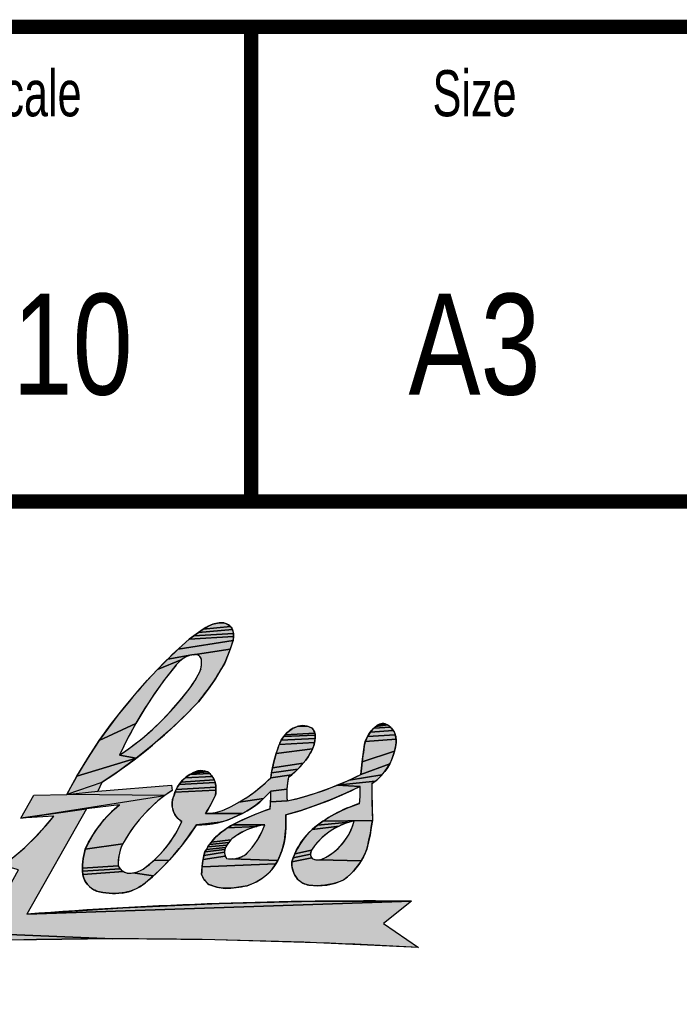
# Model space of a CAD drawing. Header units: millimetres. Extents: x -1 to 421, y -1 to 298.
# Tile 23 of 26: x 319 to 341, y 31 to 65. Entities that reach past the tile are written whole.
import ezdxf

# ---------------------------------------------------------------- set-up
doc = ezdxf.new("R2010")
doc.units = ezdxf.units.MM
doc.header["$LTSCALE"] = 23.1
doc.layers.get('0').update_dxf_attribs({"linetype": 'CONTINUOUS'})
doc.styles.get("Standard").update_dxf_attribs({"font": 'txt', "width": 0.8})
doc.styles.add('TEXTSTYLE_6', font='txt', dxfattribs={"width": 0.7})

# ---------------------------------------------------------------- blocks, each defined once
blk = doc.blocks.new('LOGO_TITLEBLOCK_BL0', base_point=(313.438, 37.196))
at = {"linetype": 'CONTINUOUS'}
for points in [[(325.932, 44.013), (325.94, 43.964), (324.563, 43.884), (324.728, 44.001), (325.904, 44.108), (325.92, 44.061)], [(325.885, 44.154), (325.904, 44.108), (324.728, 44.001), (324.894, 44.113), (325.836, 44.21), (325.862, 44.183)], [(325.535, 44.34), (325.572, 44.337), (325.609, 44.331), (325.645, 44.322), (325.681, 44.31), (325.715, 44.295), (325.748, 44.278), (325.779, 44.258), (325.809, 44.235), (325.836, 44.21), (324.894, 44.113), (325.064, 44.222), (325.115, 44.247), (325.167, 44.268), (325.22, 44.287), (325.275, 44.304), (325.33, 44.317), (325.385, 44.327), (325.441, 44.335), (325.498, 44.339)], [(325.909, 43.67), (325.823, 43.423), (324.545, 43.231), (324.492, 43.222), (323.659, 43.079), (324.025, 43.427), (325.923, 43.718)], [(325.934, 43.766), (325.923, 43.718), (324.025, 43.427), (324.402, 43.764), (325.945, 43.865), (325.941, 43.815)], [(325.944, 43.915), (325.945, 43.865), (324.402, 43.764), (324.563, 43.884), (325.94, 43.964)], [(324.653, 43.236), (324.599, 43.235), (324.545, 43.231), (325.823, 43.423), (325.731, 43.179), (325.634, 42.936), (325.472, 42.656), (325.3, 42.382), (325.117, 42.115), (324.925, 41.855), (324.723, 41.602), (324.214, 41.079), (323.684, 40.577), (323.134, 40.097), (322.563, 39.641), (321.988, 39.746), (322.379, 40.021), (322.756, 40.316), (323.118, 40.628), (323.464, 40.958), (323.794, 41.304), (324.107, 41.665), (324.402, 42.041), (324.472, 42.133), (324.539, 42.228), (324.603, 42.326), (324.661, 42.426), (324.716, 42.528), (324.767, 42.633), (324.813, 42.739), (324.822, 42.797), (324.829, 42.855), (324.833, 42.913), (324.836, 42.971), (324.836, 43.03), (324.833, 43.05), (324.828, 43.071), (324.822, 43.091), (324.813, 43.11), (324.803, 43.129), (324.791, 43.146), (324.778, 43.163), (324.763, 43.178), (324.747, 43.192), (324.73, 43.204), (324.712, 43.215), (324.693, 43.224), (324.673, 43.231)], [(323.946, 42.868), (323.564, 42.385), (323.203, 41.886), (322.864, 41.371), (322.548, 40.843), (321.285, 40.254), (321.708, 40.844), (322.155, 41.417), (322.625, 41.971), (322.958, 42.351), (323.303, 42.72), (324.152, 43.064), (324.107, 43.028), (324.065, 42.99), (324.024, 42.951), (323.984, 42.91)], [(324.197, 43.098), (324.152, 43.064), (323.303, 42.72), (323.659, 43.079), (324.492, 43.222), (324.44, 43.21), (324.388, 43.195), (324.338, 43.176), (324.29, 43.153), (324.242, 43.127)], [(322.256, 40.3), (321.988, 39.746), (322.563, 39.641), (320.513, 39.024), (320.887, 39.647), (321.285, 40.254), (322.548, 40.843)], [(328.542, 40.738), (328.584, 40.723), (328.625, 40.705), (328.664, 40.685), (328.689, 40.654), (328.71, 40.622), (328.729, 40.588), (328.744, 40.552), (328.757, 40.516), (327.735, 40.458), (327.788, 40.517), (327.845, 40.572), (327.892, 40.607), (327.941, 40.64), (327.991, 40.669), (328.044, 40.695), (328.098, 40.718), (328.153, 40.738), (328.5, 40.751)], [(328.413, 40.769), (328.456, 40.761), (328.5, 40.751), (328.153, 40.738), (328.209, 40.754), (328.266, 40.767), (328.324, 40.776), (328.368, 40.774)], [(331.416, 40.684), (331.45, 40.643), (331.481, 40.599), (330.683, 40.546), (330.742, 40.617), (330.808, 40.682), (331.379, 40.723)], [(331.339, 40.758), (331.379, 40.723), (330.808, 40.682), (330.878, 40.742), (331.288, 40.796), (331.314, 40.778)], [(331.073, 40.839), (331.104, 40.842), (331.136, 40.842), (331.168, 40.838), (331.199, 40.832), (331.23, 40.823), (331.259, 40.811), (331.288, 40.796), (330.878, 40.742), (330.953, 40.796), (330.981, 40.811), (331.011, 40.823), (331.041, 40.832)], [(328.766, 40.285), (328.756, 40.248), (328.748, 40.19), (327.53, 40.123), (327.562, 40.195), (327.599, 40.265), (328.773, 40.324)], [(328.776, 40.401), (328.776, 40.362), (328.773, 40.324), (327.599, 40.265), (327.641, 40.332), (327.686, 40.397), (328.773, 40.44)], [(328.767, 40.478), (328.773, 40.44), (327.686, 40.397), (327.735, 40.458), (328.757, 40.516)], [(331.582, 40.245), (331.579, 40.192), (331.559, 40.036), (331.527, 39.883), (330.405, 39.514), (330.455, 39.95), (330.466, 40.042), (330.484, 40.132), (330.51, 40.221), (331.58, 40.298)], [(331.564, 40.404), (331.574, 40.351), (331.58, 40.298), (330.51, 40.221), (330.543, 40.308), (330.583, 40.391), (331.549, 40.455)], [(331.508, 40.553), (331.53, 40.505), (331.549, 40.455), (330.583, 40.391), (330.63, 40.471), (330.683, 40.546), (331.481, 40.599)], [(328.599, 39.814), (328.524, 39.694), (328.443, 39.579), (328.357, 39.467), (327.291, 39.304), (327.329, 39.474), (327.374, 39.642), (327.424, 39.808), (328.683, 39.967), (328.658, 39.914), (328.63, 39.863)], [(328.737, 40.133), (328.722, 40.077), (328.704, 40.021), (328.683, 39.967), (327.424, 39.808), (327.479, 39.973), (327.502, 40.049), (327.53, 40.123), (328.748, 40.19)], [(321.975, 39.209), (321.369, 38.802), (320.165, 38.387), (320.513, 39.024), (322.563, 39.641)], [(331.425, 39.587), (331.357, 39.446), (330.355, 39.079), (330.405, 39.514), (331.527, 39.883), (331.482, 39.733)], [(328.265, 39.361), (328.167, 39.259), (327.258, 39.133), (327.291, 39.304), (328.357, 39.467)], [(331.188, 39.183), (331.088, 39.063), (329.946, 38.882), (330.355, 39.079), (331.357, 39.446), (331.278, 39.311)], [(325.232, 38.971), (325.255, 38.93), (325.275, 38.888), (324.117, 38.813), (324.185, 38.889), (324.26, 38.959), (325.206, 39.01)], [(325.147, 39.081), (325.178, 39.047), (325.206, 39.01), (324.26, 38.959), (324.34, 39.022), (324.425, 39.079), (325.114, 39.114)], [(325.078, 39.143), (325.114, 39.114), (324.425, 39.079), (324.514, 39.129), (325.04, 39.171)], [(325.004, 39.183), (325.04, 39.171), (324.514, 39.129), (324.607, 39.171), (324.93, 39.201), (324.967, 39.193)], [(324.817, 39.213), (324.855, 39.211), (324.893, 39.207), (324.93, 39.201), (324.607, 39.171), (324.703, 39.205), (324.741, 39.21), (324.779, 39.213)], [(327.845, 38.985), (327.822, 38.849), (327.805, 38.711), (327.794, 38.574), (327.23, 38.504), (327.111, 38.37), (326.984, 38.243), (326.129, 38.115), (326.366, 38.261), (326.595, 38.42), (326.816, 38.589), (327.028, 38.77), (327.23, 38.962), (327.957, 39.071)], [(328.065, 39.162), (327.957, 39.071), (327.23, 38.962), (327.258, 39.133), (328.167, 39.259)], [(330.978, 38.951), (330.86, 38.848), (329.529, 38.703), (329.946, 38.882), (331.088, 39.063)], [(321.235, 38.504), (323.789, 38.71), (323.81, 38.527), (323.56, 38.35), (320.165, 38.387)], [(325.332, 38.588), (325.332, 38.532), (323.911, 38.462), (323.951, 38.556), (325.329, 38.644)], [(325.315, 38.755), (325.323, 38.7), (325.329, 38.644), (323.951, 38.556), (323.999, 38.646), (324.055, 38.732), (325.305, 38.8)], [(325.291, 38.845), (325.305, 38.8), (324.055, 38.732), (324.117, 38.813), (325.275, 38.888)], [(329.106, 38.54), (329.529, 38.703), (330.331, 38.664), (329.832, 38.426), (329.323, 38.209), (328.807, 38.011), (328.284, 37.833), (327.754, 37.675), (327.76, 37.526), (327.76, 37.376), (327.755, 37.227), (327.745, 37.078), (327.73, 36.929), (327.709, 36.781), (327.682, 36.663), (327.65, 36.546), (327.614, 36.43), (327.573, 36.316), (327.528, 36.204), (327.479, 36.093), (325.898, 36.15), (325.963, 36.155), (326.028, 36.165), (326.092, 36.18), (326.155, 36.199), (326.216, 36.224), (326.275, 36.253), (326.331, 36.286), (326.385, 36.323), (326.488, 36.433), (326.585, 36.548), (326.676, 36.668), (326.759, 36.793), (326.836, 36.922), (326.906, 37.056), (326.969, 37.192), (327.024, 37.333), (325.909, 37.333), (326.161, 37.459), (326.417, 37.577), (326.677, 37.688), (326.94, 37.79), (327.207, 37.884), (327.219, 38.008), (327.228, 38.132), (327.801, 38.159), (328.241, 38.268), (328.676, 38.395)], [(330.734, 38.755), (330.743, 38.121), (330.76, 37.487), (329.04, 37.456), (329.238, 37.584), (329.442, 37.701), (329.651, 37.809), (329.866, 37.906), (330.085, 37.992), (330.308, 38.067), (330.321, 38.186), (330.33, 38.305), (330.335, 38.425), (330.335, 38.544), (330.331, 38.664), (329.529, 38.703), (330.86, 38.848)], [(323.32, 38.16), (323.092, 37.955), (322.876, 37.738), (322.673, 37.509), (322.483, 37.269), (322.307, 37.018), (322.146, 36.757), (322.1, 36.671), (320.801, 36.483), (320.906, 36.704), (321.024, 36.919), (321.156, 37.126), (321.3, 37.325), (321.456, 37.514), (321.623, 37.694), (321.801, 37.863), (321.988, 38.02), (320.845, 37.884), (318.566, 37.56), (323.56, 38.35)], [(325.329, 38.476), (325.323, 38.421), (325.315, 38.365), (325.236, 38.202), (325.153, 38.04), (325.066, 37.881), (324.974, 37.725), (326.254, 37.729), (326.092, 37.652), (325.942, 37.581), (325.789, 37.518), (325.632, 37.464), (325.473, 37.42), (324.653, 37.333), (324.439, 37.011), (324.211, 36.7), (323.969, 36.4), (323.714, 36.11), (323.18, 36.098), (323.352, 36.265), (323.514, 36.441), (323.665, 36.626), (323.805, 36.82), (323.933, 37.023), (324.049, 37.232), (324.153, 37.448), (324.11, 37.474), (324.069, 37.504), (324.03, 37.537), (323.994, 37.573), (323.961, 37.611), (323.931, 37.652), (323.904, 37.695), (323.88, 37.74), (323.86, 37.787), (323.844, 37.835), (323.831, 37.884), (323.821, 37.932), (323.814, 37.981), (323.81, 38.03), (323.81, 38.08), (323.813, 38.129), (323.82, 38.178), (323.83, 38.226), (323.843, 38.274), (323.859, 38.32), (323.878, 38.365), (323.911, 38.462), (325.332, 38.532)], [(326.85, 38.124), (326.71, 38.012), (326.563, 37.909), (326.411, 37.814), (326.254, 37.729), (324.974, 37.725), (325.059, 37.726), (325.144, 37.733), (325.228, 37.743), (325.311, 37.758), (325.394, 37.778), (325.475, 37.801), (325.555, 37.829), (325.634, 37.861), (325.885, 37.982), (326.129, 38.115), (326.984, 38.243)], [(327.794, 38.574), (327.79, 38.435), (327.792, 38.297), (327.801, 38.159), (327.228, 38.132), (327.232, 38.256), (327.233, 38.38), (327.23, 38.504)], [(319.707, 37.631), (318.566, 37.56), (320.845, 37.884), (318.773, 34.234), (332.114, 34.684), (331.138, 33.911), (332.353, 33.075), (328.824, 33.244), (325.292, 33.344), (321.759, 33.375), (313.691, 33.711), (317.496, 34.072), (317.837, 34.633), (318.168, 35.201), (318.486, 35.776), (317.936, 35.921), (318.326, 36.223), (318.699, 36.546), (319.055, 36.889), (319.391, 37.251)], [(324.984, 37.34), (324.818, 37.331), (324.653, 37.333), (325.473, 37.42), (325.312, 37.384), (325.148, 37.357)], [(326.618, 37.239), (326.487, 37.192), (326.359, 37.138), (326.234, 37.076), (326.114, 37.007), (325.997, 36.931), (325.885, 36.849), (325.846, 36.807), (325.174, 36.737), (325.24, 36.816), (325.309, 36.892), (325.383, 36.964), (325.464, 37.034), (325.548, 37.101), (325.634, 37.164), (325.724, 37.224), (326.751, 37.278)], [(326.887, 37.309), (326.751, 37.278), (325.724, 37.224), (325.815, 37.28), (325.909, 37.333), (327.024, 37.333)], [(329.442, 37.205), (329.287, 37.108), (329.139, 36.999), (329.001, 36.879), (328.872, 36.748), (328.753, 36.608), (328.646, 36.459), (328.066, 36.327), (328.13, 36.462), (328.202, 36.592), (328.281, 36.718), (328.367, 36.84), (328.46, 36.956), (328.559, 37.068), (328.664, 37.173), (329.605, 37.291)], [(329.773, 37.363), (329.605, 37.291), (328.664, 37.173), (328.849, 37.319), (329.947, 37.423)], [(330.124, 37.469), (329.947, 37.423), (328.849, 37.319), (329.04, 37.456), (330.76, 37.487), (330.72, 37.237), (330.674, 36.988), (330.623, 36.74), (330.566, 36.493), (330.51, 36.354), (330.445, 36.218), (330.371, 36.087), (328.906, 36.118), (328.941, 36.123), (328.975, 36.13), (329.009, 36.14), (329.155, 36.213), (329.294, 36.298), (329.426, 36.394), (329.55, 36.5), (329.664, 36.616), (329.769, 36.741), (329.864, 36.874), (329.947, 37.014), (330.018, 37.161), (330.078, 37.313)], [(322.024, 36.49), (321.995, 36.396), (321.972, 36.3), (321.955, 36.204), (321.945, 36.106), (321.94, 36.008), (321.942, 35.91), (320.701, 35.832), (320.703, 35.942), (320.712, 36.052), (320.726, 36.161), (320.745, 36.27), (320.77, 36.377), (320.801, 36.483), (322.1, 36.671), (322.059, 36.581)], [(325.651, 36.514), (325.641, 36.482), (324.951, 36.391), (325, 36.482), (325.663, 36.545)], [(325.679, 36.574), (325.663, 36.545), (325, 36.482), (325.054, 36.569), (325.708, 36.623)], [(325.74, 36.671), (325.708, 36.623), (325.054, 36.569), (325.112, 36.655), (325.774, 36.718)], [(325.809, 36.763), (325.774, 36.718), (325.112, 36.655), (325.174, 36.737), (325.846, 36.807)], [(325.832, 36.149), (325.898, 36.15), (327.479, 36.093), (327.414, 35.982), (324.85, 35.875), (324.866, 36.006), (324.888, 36.135), (325.654, 36.251), (325.667, 36.221), (325.683, 36.191), (325.702, 36.164), (325.767, 36.154)], [(325.643, 36.283), (325.654, 36.251), (324.888, 36.135), (324.917, 36.264), (325.629, 36.382), (325.63, 36.349), (325.635, 36.316)], [(325.63, 36.416), (325.629, 36.382), (324.917, 36.264), (324.951, 36.391), (325.641, 36.482), (325.634, 36.449)], [(328.639, 36.204), (328.651, 36.183), (327.96, 36.049), (328.009, 36.189), (328.61, 36.321), (328.611, 36.297), (328.615, 36.273), (328.621, 36.249), (328.629, 36.226)], [(328.61, 36.345), (328.61, 36.321), (328.009, 36.189), (328.066, 36.327), (328.646, 36.459), (328.634, 36.438), (328.625, 36.416), (328.618, 36.392), (328.613, 36.369)], [(321.981, 35.841), (322.005, 35.809), (320.703, 35.722), (320.701, 35.832), (321.942, 35.91), (321.96, 35.875)], [(323.18, 36.098), (323.714, 36.11), (323.447, 35.832), (323.167, 35.567), (322.451, 35.665), (322.504, 35.676), (322.557, 35.69), (322.609, 35.706), (322.661, 35.725), (322.711, 35.747), (322.76, 35.771), (322.808, 35.797), (322.998, 35.942)], [(327.342, 35.875), (327.262, 35.775), (327.174, 35.68), (327.081, 35.592), (326.981, 35.51), (326.875, 35.436), (326.765, 35.37), (326.65, 35.312), (326.531, 35.263), (326.409, 35.222), (326.26, 35.192), (326.109, 35.168), (325.959, 35.15), (325.807, 35.137), (325.655, 35.131), (325.572, 35.138), (325.489, 35.15), (325.406, 35.165), (325.325, 35.185), (325.244, 35.208), (325.165, 35.236), (325.087, 35.267), (325.049, 35.296), (325.013, 35.329), (324.98, 35.363), (324.949, 35.4), (324.92, 35.439), (324.895, 35.48), (324.872, 35.523), (324.852, 35.567), (324.836, 35.612), (324.84, 35.744), (324.85, 35.875), (327.414, 35.982)], [(328.87, 36.117), (328.906, 36.118), (330.371, 36.087), (330.289, 35.961), (330.198, 35.841), (330.099, 35.727), (329.993, 35.62), (329.88, 35.521), (329.761, 35.429), (329.635, 35.373), (329.506, 35.326), (329.373, 35.287), (329.239, 35.258), (329.103, 35.237), (328.966, 35.225), (328.828, 35.223), (328.691, 35.23), (328.554, 35.246), (328.51, 35.253), (328.466, 35.264), (328.424, 35.278), (328.382, 35.294), (328.341, 35.314), (328.302, 35.336), (328.265, 35.361), (328.23, 35.388), (328.196, 35.418), (328.164, 35.45), (328.124, 35.501), (328.088, 35.555), (328.056, 35.611), (328.029, 35.669), (328.005, 35.73), (327.987, 35.792), (327.973, 35.855), (327.964, 35.919), (327.96, 35.984), (327.96, 36.049), (328.651, 36.183), (328.664, 36.164), (328.697, 36.149), (328.73, 36.137), (328.764, 36.128), (328.799, 36.121), (328.835, 36.118)], [(322.094, 35.73), (322.128, 35.709), (320.712, 35.612), (320.703, 35.722), (322.005, 35.809), (322.032, 35.78), (322.062, 35.753)], [(322.357, 35.653), (322.397, 35.657), (322.451, 35.665), (323.167, 35.567), (322.876, 35.314), (322.798, 35.255), (322.717, 35.2), (322.632, 35.151), (322.545, 35.107), (322.455, 35.068), (322.363, 35.034), (322.269, 35.007), (322.174, 34.985), (322.078, 34.969), (321.966, 34.958), (321.854, 34.953), (321.742, 34.953), (321.63, 34.959), (321.518, 34.971), (321.407, 34.987), (321.297, 35.009), (321.188, 35.037), (321.129, 35.063), (321.072, 35.094), (321.018, 35.13), (320.967, 35.171), (320.919, 35.215), (320.876, 35.263), (320.837, 35.315), (320.802, 35.37), (320.772, 35.427), (320.746, 35.487), (320.726, 35.549), (320.712, 35.612), (322.128, 35.709), (322.163, 35.691), (322.2, 35.676), (322.239, 35.665), (322.278, 35.658), (322.317, 35.654)], [(328.776, 34.682), (332.114, 34.684), (318.773, 34.234), (322.103, 34.457), (325.438, 34.606)], [(318.226, 33.337), (317.04, 31.131), (315.695, 31.11), (317.017, 33.293), (309.892, 33.298), (313.691, 33.711), (321.759, 33.375)]]:
    blk.add_hatch(color=2, dxfattribs=at).paths.add_polyline_path(points)
at = {"color": 2, "linetype": 'CONTINUOUS'}
for p, q in [((321.369, 38.802), (321.235, 38.504)), ((321.235, 38.504), (323.789, 38.71)), ((323.789, 38.71), (323.81, 38.527)), ((318.566, 37.56), (319.021, 38.365)), ((319.021, 38.365), (320.165, 38.387)), ((321.988, 38.02), (320.845, 37.884)), ((319.707, 37.631), (318.566, 37.56)), ((320.845, 37.884), (318.773, 34.234)), ((332.114, 34.684), (331.138, 33.911)), ((331.138, 33.911), (332.353, 33.075))]:
    blk.add_line(p, q, dxfattribs=at)
for points in [[(325.932, 44.013), (325.94, 43.964), (324.563, 43.884), (324.728, 44.001), (325.904, 44.108), (325.92, 44.061), (325.932, 44.013)], [(325.885, 44.154), (325.904, 44.108), (324.728, 44.001), (324.894, 44.113), (325.836, 44.21), (325.862, 44.183), (325.885, 44.154)], [(325.535, 44.34), (325.572, 44.337), (325.609, 44.331), (325.645, 44.322), (325.681, 44.31), (325.715, 44.295), (325.748, 44.278), (325.779, 44.258), (325.809, 44.235), (325.836, 44.21), (324.894, 44.113), (325.064, 44.222), (325.115, 44.247), (325.167, 44.268), (325.22, 44.287), (325.275, 44.304), (325.33, 44.317), (325.385, 44.327), (325.441, 44.335), (325.498, 44.339), (325.535, 44.34)], [(325.909, 43.67), (325.823, 43.423), (324.545, 43.231), (324.492, 43.222), (323.659, 43.079), (324.025, 43.427), (325.923, 43.718), (325.909, 43.67)], [(325.934, 43.766), (325.923, 43.718), (324.025, 43.427), (324.402, 43.764), (325.945, 43.865), (325.941, 43.815), (325.934, 43.766)], [(325.944, 43.915), (325.945, 43.865), (324.402, 43.764), (324.563, 43.884), (325.94, 43.964), (325.944, 43.915)], [(324.653, 43.236), (324.599, 43.235), (324.545, 43.231), (325.823, 43.423), (325.731, 43.179), (325.634, 42.936), (325.472, 42.656), (325.3, 42.382), (325.117, 42.115), (324.925, 41.855), (324.723, 41.602), (324.214, 41.079), (323.684, 40.577), (323.134, 40.097), (322.563, 39.641), (321.988, 39.746), (322.379, 40.021), (322.756, 40.316), (323.118, 40.628), (323.464, 40.958), (323.794, 41.304), (324.107, 41.665), (324.402, 42.041), (324.472, 42.133), (324.539, 42.228), (324.603, 42.326), (324.661, 42.426), (324.716, 42.528), (324.767, 42.633), (324.813, 42.739), (324.822, 42.797), (324.829, 42.855), (324.833, 42.913), (324.836, 42.971), (324.836, 43.03), (324.833, 43.05), (324.828, 43.071), (324.822, 43.091), (324.813, 43.11), (324.803, 43.129), (324.791, 43.146), (324.778, 43.163), (324.763, 43.178), (324.747, 43.192), (324.73, 43.204), (324.712, 43.215), (324.693, 43.224), (324.673, 43.231), (324.653, 43.236)], [(323.946, 42.868), (323.564, 42.385), (323.203, 41.886), (322.864, 41.371), (322.548, 40.843), (321.285, 40.254), (321.708, 40.844), (322.155, 41.417), (322.625, 41.971), (322.958, 42.351), (323.303, 42.72), (324.152, 43.064), (324.107, 43.028), (324.065, 42.99), (324.024, 42.951), (323.984, 42.91), (323.946, 42.868)], [(324.197, 43.098), (324.152, 43.064), (323.303, 42.72), (323.659, 43.079), (324.492, 43.222), (324.44, 43.21), (324.388, 43.195), (324.338, 43.176), (324.29, 43.153), (324.242, 43.127), (324.197, 43.098)], [(322.256, 40.3), (321.988, 39.746), (322.563, 39.641), (320.513, 39.024), (320.887, 39.647), (321.285, 40.254), (322.548, 40.843), (322.256, 40.3)], [(328.542, 40.738), (328.584, 40.723), (328.625, 40.705), (328.664, 40.685), (328.689, 40.654), (328.71, 40.622), (328.729, 40.588), (328.744, 40.552), (328.757, 40.516), (327.735, 40.458), (327.788, 40.517), (327.845, 40.572), (327.892, 40.607), (327.941, 40.64), (327.991, 40.669), (328.044, 40.695), (328.098, 40.718), (328.153, 40.738), (328.5, 40.751), (328.542, 40.738)], [(328.413, 40.769), (328.456, 40.761), (328.5, 40.751), (328.153, 40.738), (328.209, 40.754), (328.266, 40.767), (328.324, 40.776), (328.368, 40.774), (328.413, 40.769)], [(331.416, 40.684), (331.45, 40.643), (331.481, 40.599), (330.683, 40.546), (330.742, 40.617), (330.808, 40.682), (331.379, 40.723), (331.416, 40.684)], [(331.339, 40.758), (331.379, 40.723), (330.808, 40.682), (330.878, 40.742), (331.288, 40.796), (331.314, 40.778), (331.339, 40.758)], [(331.073, 40.839), (331.104, 40.842), (331.136, 40.842), (331.168, 40.838), (331.199, 40.832), (331.23, 40.823), (331.259, 40.811), (331.288, 40.796), (330.878, 40.742), (330.953, 40.796), (330.981, 40.811), (331.011, 40.823), (331.041, 40.832), (331.073, 40.839)], [(328.766, 40.285), (328.756, 40.248), (328.748, 40.19), (327.53, 40.123), (327.562, 40.195), (327.599, 40.265), (328.773, 40.324), (328.766, 40.285)], [(328.776, 40.401), (328.776, 40.362), (328.773, 40.324), (327.599, 40.265), (327.641, 40.332), (327.686, 40.397), (328.773, 40.44), (328.776, 40.401)], [(328.767, 40.478), (328.773, 40.44), (327.686, 40.397), (327.735, 40.458), (328.757, 40.516), (328.767, 40.478)], [(331.582, 40.245), (331.579, 40.192), (331.559, 40.036), (331.527, 39.883), (330.405, 39.514), (330.455, 39.95), (330.466, 40.042), (330.484, 40.132), (330.51, 40.221), (331.58, 40.298), (331.582, 40.245)], [(331.564, 40.404), (331.574, 40.351), (331.58, 40.298), (330.51, 40.221), (330.543, 40.308), (330.583, 40.391), (331.549, 40.455), (331.564, 40.404)], [(331.508, 40.553), (331.53, 40.505), (331.549, 40.455), (330.583, 40.391), (330.63, 40.471), (330.683, 40.546), (331.481, 40.599), (331.508, 40.553)], [(328.599, 39.814), (328.524, 39.694), (328.443, 39.579), (328.357, 39.467), (327.291, 39.304), (327.329, 39.474), (327.374, 39.642), (327.424, 39.808), (328.683, 39.967), (328.658, 39.914), (328.63, 39.863), (328.599, 39.814)], [(328.737, 40.133), (328.722, 40.077), (328.704, 40.021), (328.683, 39.967), (327.424, 39.808), (327.479, 39.973), (327.502, 40.049), (327.53, 40.123), (328.748, 40.19), (328.737, 40.133)], [(321.975, 39.209), (321.369, 38.802), (320.165, 38.387), (320.513, 39.024), (322.563, 39.641), (321.975, 39.209)], [(331.425, 39.587), (331.357, 39.446), (330.355, 39.079), (330.405, 39.514), (331.527, 39.883), (331.482, 39.733), (331.425, 39.587)], [(328.265, 39.361), (328.167, 39.259), (327.258, 39.133), (327.291, 39.304), (328.357, 39.467), (328.265, 39.361)], [(331.188, 39.183), (331.088, 39.063), (329.946, 38.882), (330.355, 39.079), (331.357, 39.446), (331.278, 39.311), (331.188, 39.183)], [(325.232, 38.971), (325.255, 38.93), (325.275, 38.888), (324.117, 38.813), (324.185, 38.889), (324.26, 38.959), (325.206, 39.01), (325.232, 38.971)], [(325.147, 39.081), (325.178, 39.047), (325.206, 39.01), (324.26, 38.959), (324.34, 39.022), (324.425, 39.079), (325.114, 39.114), (325.147, 39.081)], [(325.078, 39.143), (325.114, 39.114), (324.425, 39.079), (324.514, 39.129), (325.04, 39.171), (325.078, 39.143)], [(325.004, 39.183), (325.04, 39.171), (324.514, 39.129), (324.607, 39.171), (324.93, 39.201), (324.967, 39.193), (325.004, 39.183)], [(324.817, 39.213), (324.855, 39.211), (324.893, 39.207), (324.93, 39.201), (324.607, 39.171), (324.703, 39.205), (324.741, 39.21), (324.779, 39.213), (324.817, 39.213)], [(327.845, 38.985), (327.822, 38.849), (327.805, 38.711), (327.794, 38.574), (327.23, 38.504), (327.111, 38.37), (326.984, 38.243), (326.129, 38.115), (326.366, 38.261), (326.595, 38.42), (326.816, 38.589), (327.028, 38.77), (327.23, 38.962), (327.957, 39.071), (327.845, 38.985)], [(328.065, 39.162), (327.957, 39.071), (327.23, 38.962), (327.258, 39.133), (328.167, 39.259), (328.065, 39.162)], [(330.978, 38.951), (330.86, 38.848), (329.529, 38.703), (329.946, 38.882), (331.088, 39.063), (330.978, 38.951)], [(321.235, 38.504), (323.789, 38.71), (323.81, 38.527), (323.56, 38.35), (320.165, 38.387), (321.235, 38.504)], [(325.332, 38.588), (325.332, 38.532), (323.911, 38.462), (323.951, 38.556), (325.329, 38.644), (325.332, 38.588)], [(325.315, 38.755), (325.323, 38.7), (325.329, 38.644), (323.951, 38.556), (323.999, 38.646), (324.055, 38.732), (325.305, 38.8), (325.315, 38.755)], [(325.291, 38.845), (325.305, 38.8), (324.055, 38.732), (324.117, 38.813), (325.275, 38.888), (325.291, 38.845)], [(329.106, 38.54), (329.529, 38.703), (330.331, 38.664), (329.832, 38.426), (329.323, 38.209), (328.807, 38.011), (328.284, 37.833), (327.754, 37.675), (327.76, 37.526), (327.76, 37.376), (327.755, 37.227), (327.745, 37.078), (327.73, 36.929), (327.709, 36.781), (327.682, 36.663), (327.65, 36.546), (327.614, 36.43), (327.573, 36.316), (327.528, 36.204), (327.479, 36.093), (325.898, 36.15), (325.963, 36.155), (326.028, 36.165), (326.092, 36.18), (326.155, 36.199), (326.216, 36.224), (326.275, 36.253), (326.331, 36.286), (326.385, 36.323), (326.488, 36.433), (326.585, 36.548), (326.676, 36.668), (326.759, 36.793), (326.836, 36.922), (326.906, 37.056), (326.969, 37.192), (327.024, 37.333), (325.909, 37.333), (326.161, 37.459), (326.417, 37.577), (326.677, 37.688), (326.94, 37.79), (327.207, 37.884), (327.219, 38.008), (327.228, 38.132), (327.801, 38.159), (328.241, 38.268), (328.676, 38.395), (329.106, 38.54)], [(330.734, 38.755), (330.743, 38.121), (330.76, 37.487), (329.04, 37.456), (329.238, 37.584), (329.442, 37.701), (329.651, 37.809), (329.866, 37.906), (330.085, 37.992), (330.308, 38.067), (330.321, 38.186), (330.33, 38.305), (330.335, 38.425), (330.335, 38.544), (330.331, 38.664), (329.529, 38.703), (330.86, 38.848), (330.734, 38.755)], [(323.32, 38.16), (323.092, 37.955), (322.876, 37.738), (322.673, 37.509), (322.483, 37.269), (322.307, 37.018), (322.146, 36.757), (322.1, 36.671), (320.801, 36.483), (320.906, 36.704), (321.024, 36.919), (321.156, 37.126), (321.3, 37.325), (321.456, 37.514), (321.623, 37.694), (321.801, 37.863), (321.988, 38.02), (320.845, 37.884), (318.566, 37.56), (323.56, 38.35), (323.32, 38.16)], [(325.329, 38.476), (325.323, 38.421), (325.315, 38.365), (325.236, 38.202), (325.153, 38.04), (325.066, 37.881), (324.974, 37.725), (326.254, 37.729), (326.092, 37.652), (325.942, 37.581), (325.789, 37.518), (325.632, 37.464), (325.473, 37.42), (324.653, 37.333), (324.439, 37.011), (324.211, 36.7), (323.969, 36.4), (323.714, 36.11), (323.18, 36.098), (323.352, 36.265), (323.514, 36.441), (323.665, 36.626), (323.805, 36.82), (323.933, 37.023), (324.049, 37.232), (324.153, 37.448), (324.11, 37.474), (324.069, 37.504), (324.03, 37.537), (323.994, 37.573), (323.961, 37.611), (323.931, 37.652), (323.904, 37.695), (323.88, 37.74), (323.86, 37.787), (323.844, 37.835), (323.831, 37.884), (323.821, 37.932), (323.814, 37.981), (323.81, 38.03), (323.81, 38.08), (323.813, 38.129), (323.82, 38.178), (323.83, 38.226), (323.843, 38.274), (323.859, 38.32), (323.878, 38.365), (323.911, 38.462), (325.332, 38.532), (325.329, 38.476)], [(326.85, 38.124), (326.71, 38.012), (326.563, 37.909), (326.411, 37.814), (326.254, 37.729), (324.974, 37.725), (325.059, 37.726), (325.144, 37.733), (325.228, 37.743), (325.311, 37.758), (325.394, 37.778), (325.475, 37.801), (325.555, 37.829), (325.634, 37.861), (325.885, 37.982), (326.129, 38.115), (326.984, 38.243), (326.85, 38.124)], [(327.794, 38.574), (327.79, 38.435), (327.792, 38.297), (327.801, 38.159), (327.228, 38.132), (327.232, 38.256), (327.233, 38.38), (327.23, 38.504), (327.794, 38.574)], [(319.707, 37.631), (318.566, 37.56), (320.845, 37.884), (318.773, 34.234), (332.114, 34.684), (331.138, 33.911), (332.353, 33.075), (328.824, 33.244), (325.292, 33.344), (321.759, 33.375), (313.691, 33.711), (317.496, 34.072), (317.837, 34.633), (318.168, 35.201), (318.486, 35.776), (317.936, 35.921), (318.326, 36.223), (318.699, 36.546), (319.055, 36.889), (319.391, 37.251), (319.707, 37.631)], [(324.984, 37.34), (324.818, 37.331), (324.653, 37.333), (325.473, 37.42), (325.312, 37.384), (325.148, 37.357), (324.984, 37.34)], [(326.618, 37.239), (326.487, 37.192), (326.359, 37.138), (326.234, 37.076), (326.114, 37.007), (325.997, 36.931), (325.885, 36.849), (325.846, 36.807), (325.174, 36.737), (325.24, 36.816), (325.309, 36.892), (325.383, 36.964), (325.464, 37.034), (325.548, 37.101), (325.634, 37.164), (325.724, 37.224), (326.751, 37.278), (326.618, 37.239)], [(326.887, 37.309), (326.751, 37.278), (325.724, 37.224), (325.815, 37.28), (325.909, 37.333), (327.024, 37.333), (326.887, 37.309)], [(329.442, 37.205), (329.287, 37.108), (329.139, 36.999), (329.001, 36.879), (328.872, 36.748), (328.753, 36.608), (328.646, 36.459), (328.066, 36.327), (328.13, 36.462), (328.202, 36.592), (328.281, 36.718), (328.367, 36.84), (328.46, 36.956), (328.559, 37.068), (328.664, 37.173), (329.605, 37.291), (329.442, 37.205)], [(329.773, 37.363), (329.605, 37.291), (328.664, 37.173), (328.849, 37.319), (329.947, 37.423), (329.773, 37.363)], [(330.124, 37.469), (329.947, 37.423), (328.849, 37.319), (329.04, 37.456), (330.76, 37.487), (330.72, 37.237), (330.674, 36.988), (330.623, 36.74), (330.566, 36.493), (330.51, 36.354), (330.445, 36.218), (330.371, 36.087), (328.906, 36.118), (328.941, 36.123), (328.975, 36.13), (329.009, 36.14), (329.155, 36.213), (329.294, 36.298), (329.426, 36.394), (329.55, 36.5), (329.664, 36.616), (329.769, 36.741), (329.864, 36.874), (329.947, 37.014), (330.018, 37.161), (330.078, 37.313), (330.124, 37.469)], [(322.024, 36.49), (321.995, 36.396), (321.972, 36.3), (321.955, 36.204), (321.945, 36.106), (321.94, 36.008), (321.942, 35.91), (320.701, 35.832), (320.703, 35.942), (320.712, 36.052), (320.726, 36.161), (320.745, 36.27), (320.77, 36.377), (320.801, 36.483), (322.1, 36.671), (322.059, 36.581), (322.024, 36.49)], [(325.651, 36.514), (325.641, 36.482), (324.951, 36.391), (325, 36.482), (325.663, 36.545), (325.651, 36.514)], [(325.679, 36.574), (325.663, 36.545), (325, 36.482), (325.054, 36.569), (325.708, 36.623), (325.679, 36.574)], [(325.74, 36.671), (325.708, 36.623), (325.054, 36.569), (325.112, 36.655), (325.774, 36.718), (325.74, 36.671)], [(325.809, 36.763), (325.774, 36.718), (325.112, 36.655), (325.174, 36.737), (325.846, 36.807), (325.809, 36.763)], [(325.832, 36.149), (325.898, 36.15), (327.479, 36.093), (327.414, 35.982), (324.85, 35.875), (324.866, 36.006), (324.888, 36.135), (325.654, 36.251), (325.667, 36.221), (325.683, 36.191), (325.702, 36.164), (325.767, 36.154), (325.832, 36.149)], [(325.643, 36.283), (325.654, 36.251), (324.888, 36.135), (324.917, 36.264), (325.629, 36.382), (325.63, 36.349), (325.635, 36.316), (325.643, 36.283)], [(325.63, 36.416), (325.629, 36.382), (324.917, 36.264), (324.951, 36.391), (325.641, 36.482), (325.634, 36.449), (325.63, 36.416)], [(328.639, 36.204), (328.651, 36.183), (327.96, 36.049), (328.009, 36.189), (328.61, 36.321), (328.611, 36.297), (328.615, 36.273), (328.621, 36.249), (328.629, 36.226), (328.639, 36.204)], [(328.61, 36.345), (328.61, 36.321), (328.009, 36.189), (328.066, 36.327), (328.646, 36.459), (328.634, 36.438), (328.625, 36.416), (328.618, 36.392), (328.613, 36.369), (328.61, 36.345)], [(321.981, 35.841), (322.005, 35.809), (320.703, 35.722), (320.701, 35.832), (321.942, 35.91), (321.96, 35.875), (321.981, 35.841)], [(323.18, 36.098), (323.714, 36.11), (323.447, 35.832), (323.167, 35.567), (322.451, 35.665), (322.504, 35.676), (322.557, 35.69), (322.609, 35.706), (322.661, 35.725), (322.711, 35.747), (322.76, 35.771), (322.808, 35.797), (322.998, 35.942), (323.18, 36.098)], [(327.342, 35.875), (327.262, 35.775), (327.174, 35.68), (327.081, 35.592), (326.981, 35.51), (326.875, 35.436), (326.765, 35.37), (326.65, 35.312), (326.531, 35.263), (326.409, 35.222), (326.26, 35.192), (326.109, 35.168), (325.959, 35.15), (325.807, 35.137), (325.655, 35.131), (325.572, 35.138), (325.489, 35.15), (325.406, 35.165), (325.325, 35.185), (325.244, 35.208), (325.165, 35.236), (325.087, 35.267), (325.049, 35.296), (325.013, 35.329), (324.98, 35.363), (324.949, 35.4), (324.92, 35.439), (324.895, 35.48), (324.872, 35.523), (324.852, 35.567), (324.836, 35.612), (324.84, 35.744), (324.85, 35.875), (327.414, 35.982), (327.342, 35.875)], [(328.87, 36.117), (328.906, 36.118), (330.371, 36.087), (330.289, 35.961), (330.198, 35.841), (330.099, 35.727), (329.993, 35.62), (329.88, 35.521), (329.761, 35.429), (329.635, 35.373), (329.506, 35.326), (329.373, 35.287), (329.239, 35.258), (329.103, 35.237), (328.966, 35.225), (328.828, 35.223), (328.691, 35.23), (328.554, 35.246), (328.51, 35.253), (328.466, 35.264), (328.424, 35.278), (328.382, 35.294), (328.341, 35.314), (328.302, 35.336), (328.265, 35.361), (328.23, 35.388), (328.196, 35.418), (328.164, 35.45), (328.124, 35.501), (328.088, 35.555), (328.056, 35.611), (328.029, 35.669), (328.005, 35.73), (327.987, 35.792), (327.973, 35.855), (327.964, 35.919), (327.96, 35.984), (327.96, 36.049), (328.651, 36.183), (328.664, 36.164), (328.697, 36.149), (328.73, 36.137), (328.764, 36.128), (328.799, 36.121), (328.835, 36.118), (328.87, 36.117)], [(322.094, 35.73), (322.128, 35.709), (320.712, 35.612), (320.703, 35.722), (322.005, 35.809), (322.032, 35.78), (322.062, 35.753), (322.094, 35.73)], [(322.357, 35.653), (322.397, 35.657), (322.451, 35.665), (323.167, 35.567), (322.876, 35.314), (322.798, 35.255), (322.717, 35.2), (322.632, 35.151), (322.545, 35.107), (322.455, 35.068), (322.363, 35.034), (322.269, 35.007), (322.174, 34.985), (322.078, 34.969), (321.966, 34.958), (321.854, 34.953), (321.742, 34.953), (321.63, 34.959), (321.518, 34.971), (321.407, 34.987), (321.297, 35.009), (321.188, 35.037), (321.129, 35.063), (321.072, 35.094), (321.018, 35.13), (320.967, 35.171), (320.919, 35.215), (320.876, 35.263), (320.837, 35.315), (320.802, 35.37), (320.772, 35.427), (320.746, 35.487), (320.726, 35.549), (320.712, 35.612), (322.128, 35.709), (322.163, 35.691), (322.2, 35.676), (322.239, 35.665), (322.278, 35.658), (322.317, 35.654), (322.357, 35.653)], [(328.776, 34.682), (332.114, 34.684), (318.773, 34.234), (322.103, 34.457), (325.438, 34.606), (328.776, 34.682)], [(318.226, 33.337), (317.04, 31.131), (315.695, 31.11), (317.017, 33.293), (309.892, 33.298), (313.691, 33.711), (321.759, 33.375), (318.226, 33.337)]]:
    blk.add_lwpolyline(points, dxfattribs=at)
for centre, radius, start, end in [((329.908, 36.509), 9.109, 122.1314, 127.1955), ((325.557, 43.259), 1.082, 93.1252, 117.1229), ((325.519, 43.886), 0.454, 36.169, 92.662), ((325.304, 43.883), 0.641, 340.5967, 24.9616), ((335.477, 31.014), 16.889, 130.9773, 139.5501), ((315.068, 47.304), 11.433, 337.5384, 341.4699), ((325.007, 41.962), 1.395, 125.472, 139.5004), ((324.638, 42.468), 0.768, 88.8676, 124.9639), ((324.603, 43.008), 0.234, 5.3301, 77.7751), ((323.345, 43.002), 1.491, 349.8615, 1.0689), ((334.7, 33.95), 13.97, 140.3308, 155.4882), ((322.212, 43.802), 2.81, 321.2048, 337.7815), ((318.088, 47.112), 8.625, 320.2918, 331.0344), ((316.508, 47.923), 9.844, 303.8325, 323.3119), ((336.042, 30.126), 17.897, 138.5616, 152.5138), ((311.889, 53.566), 17.545, 302.7034, 317.0102), ((328.448, 39.823), 0.961, 97.3845, 128.8092), ((328.307, 40.035), 0.742, 61.1987, 88.6926), ((328.317, 40.384), 0.46, 342.8068, 40.8773), ((331.559, 39.87), 1.106, 123.2014, 175.8746), ((331.12, 40.516), 0.326, 47.8401, 120.8164), ((330.934, 40.252), 0.648, 354.6526, 51.3118), ((328.69, 39.644), 1.255, 132.3043, 164.782), ((332.398, 38.227), 5.22, 160.4551, 171.9108), ((327.816, 40.343), 0.945, 325.9469, 354.2362), ((616.896, 6.309), 288.409, 173.30166, 173.47583), ((329.648, 40.36), 1.938, 304.062, 355.0013), ((326.231, 41.21), 2.749, 305.9645, 329.472), ((325.075, 38.015), 1.248, 107.3563, 163.6667), ((324.805, 38.547), 0.666, 69.3677, 98.8154), ((324.686, 38.638), 0.639, 10.5309, 56.3999), ((323.412, 42.789), 5.406, 294.2633, 314.9252), ((330.751, 38.414), 2.962, 168.8796, 184.941), ((325.354, 48.953), 11.068, 282.7698, 296.8578), ((324.265, 38.56), 1.068, 349.4879, 10.5121), ((323.946, 51.462), 14.303, 285.4406, 296.5155), ((327.175, 38.489), 3.161, 352.3288, 3.162), ((383.782, 39.226), 53.05, 180.5085, 181.8785), ((326.773, 34.073), 5.35, 123.6371, 149.8864), ((324.534, 38.058), 0.725, 154.9365, 193.9191), ((319.266, 41.167), 6.666, 328.9056, 335.1456), ((324.831, 40.523), 3.136, 293.7096, 319.9167), ((323.283, 38.343), 3.95, 353.3286, 2.3329), ((324.463, 34.881), 3.997, 128.2474, 156.3791), ((331.724, 33.508), 4.775, 107.261, 129.8567), ((312.568, 43.254), 9.087, 299.974, 321.772), ((324.481, 38.026), 0.665, 192.3304, 240.4173), ((324.756, 40.271), 2.94, 267.9909, 297.0271), ((324.981, 39.359), 1.634, 269.7705, 293.5543), ((330.116, 29.235), 9.125, 108.5909, 117.4557), ((323.589, 37.435), 4.171, 350.9836, 3.3066), ((320.451, 39.091), 4.05, 305.5801, 336.0544), ((317.376, 41.946), 8.616, 309.6659, 327.6236), ((327.146, 35.007), 2.634, 118.0251, 132.0276), ((327.357, 34.967), 2.389, 98.0107, 128.0153), ((324.418, 38.274), 2.771, 315.238, 340.1306), ((330.633, 35.136), 2.387, 102.2914, 146.3388), ((328.183, 37.966), 2.005, 294.3614, 345.6303), ((318.924, 39.282), 11.972, 346.5283, 351.3741), ((326.829, 35.424), 2.112, 133.2035, 152.7567), ((330.475, 35.256), 2.637, 133.3684, 162.5134), ((323.495, 35.984), 1.555, 150.1772, 182.7233), ((326.005, 36.387), 0.376, 150.1046, 216.4364), ((326.936, 35.844), 1.454, 136.2647, 149.839), ((324.658, 37.419), 3.117, 334.8261, 348.1867), ((322.876, 35.83), 2.175, 162.5444, 185.7592), ((327.662, 35.593), 2.826, 163.5917, 179.6169), ((325.862, 37.022), 0.873, 259.4652, 306.8402), ((328.877, 36.326), 0.267, 149.9146, 217.3513), ((328.454, 37.255), 2.245, 305.5871, 340.1783), ((322.342, 36.093), 0.44, 204.5772, 277.2133), ((325.905, 36.935), 1.785, 286.3906, 331.8728), ((328.82, 36.008), 0.861, 177.2872, 220.3897), ((328.865, 36.57), 0.453, 243.6843, 288.5323), ((321.472, 35.757), 0.774, 190.8121, 248.4763), ((322.256, 36.737), 1.089, 277.4272, 300.4221), ((325.492, 35.826), 0.69, 198.0338, 234.0673), ((321.86, 36.568), 1.614, 277.7558, 309.0069), ((325.765, 36.844), 1.717, 246.73, 266.3143), ((325.563, 39.039), 3.91, 271.3566, 282.4979), ((328.644, 35.89), 0.651, 222.5857, 262.0966), ((328.862, 37.286), 2.064, 261.4303, 295.8274), ((321.805, 37.253), 2.3, 254.4422, 276.8066), ((330.551, -116.849), 151.541, 89.40884, 94.45767), ((321.932, -147.275), 180.651, 86.69313, 91.17567)]:
    blk.add_arc(centre, radius, start, end, dxfattribs=at)
for points in [[(321.235, 38.504), (320.165, 38.387), (321.369, 38.802)], [(319.021, 38.365), (320.165, 38.387), (318.566, 37.56), (323.56, 38.35)]]:
    blk.add_solid(points, dxfattribs=at)

msp = doc.modelspace()

# ---------------------------------------------------------------- linework, layer by layer
at = {"color": 2, "linetype": 'CONTINUOUS'}
for p, q in [((230.0503, 64.9983), (410.0503, 64.9983)), ((326.5503, 64.9983), (326.5503, 48.4983)), ((230.0503, 48.4983), (410.0503, 48.4983)), ((230.0503, 48.4983), (410.0503, 48.4983))]:
    msp.add_line(p, q, dxfattribs=at)
at = {"color": 7, "linetype": 'CONTINUOUS', "const_width": 0.5}
for points in [[(230.0503, 64.9983), (410.0503, 64.9983)], [(326.5503, 64.9983), (326.5503, 48.4983)], [(410.0108, 48.5473), (230.0503, 48.5473)]]:
    msp.add_lwpolyline(points, dxfattribs=at)

# ---------------------------------------------------------------- block references
at = {"color": 2, "linetype": 'CONTINUOUS'}
msp.add_blockref('LOGO_TITLEBLOCK_BL0', (313.4383, 37.1961), dxfattribs=at)

# ---------------------------------------------------------------- texts
at = {"color": 5, "linetype": 'CONTINUOUS', "char_height": 1.6, "attachment_point": 2, "line_spacing_factor": 0.9, "style": 'TEXTSTYLE_6'}
for s, insert, width in [('Scale', (318.8003, 63.4983), 5.6), ('Size', (334.3003, 63.4983), 4.48)]:
    msp.add_mtext(s, dxfattribs=dict(at, insert=insert, width=width))
at = {"color": 5, "linetype": 'CONTINUOUS', "char_height": 3.5, "attachment_point": 2, "line_spacing_factor": 0.9}
for s, insert, width in [('1:10 ', (318.8003, 55.7483), 14), ('A3', (334.3003, 55.7483), 5.6)]:
    msp.add_mtext(s, dxfattribs=dict(at, insert=insert, width=width))

doc.saveas('drawing.dxf')
